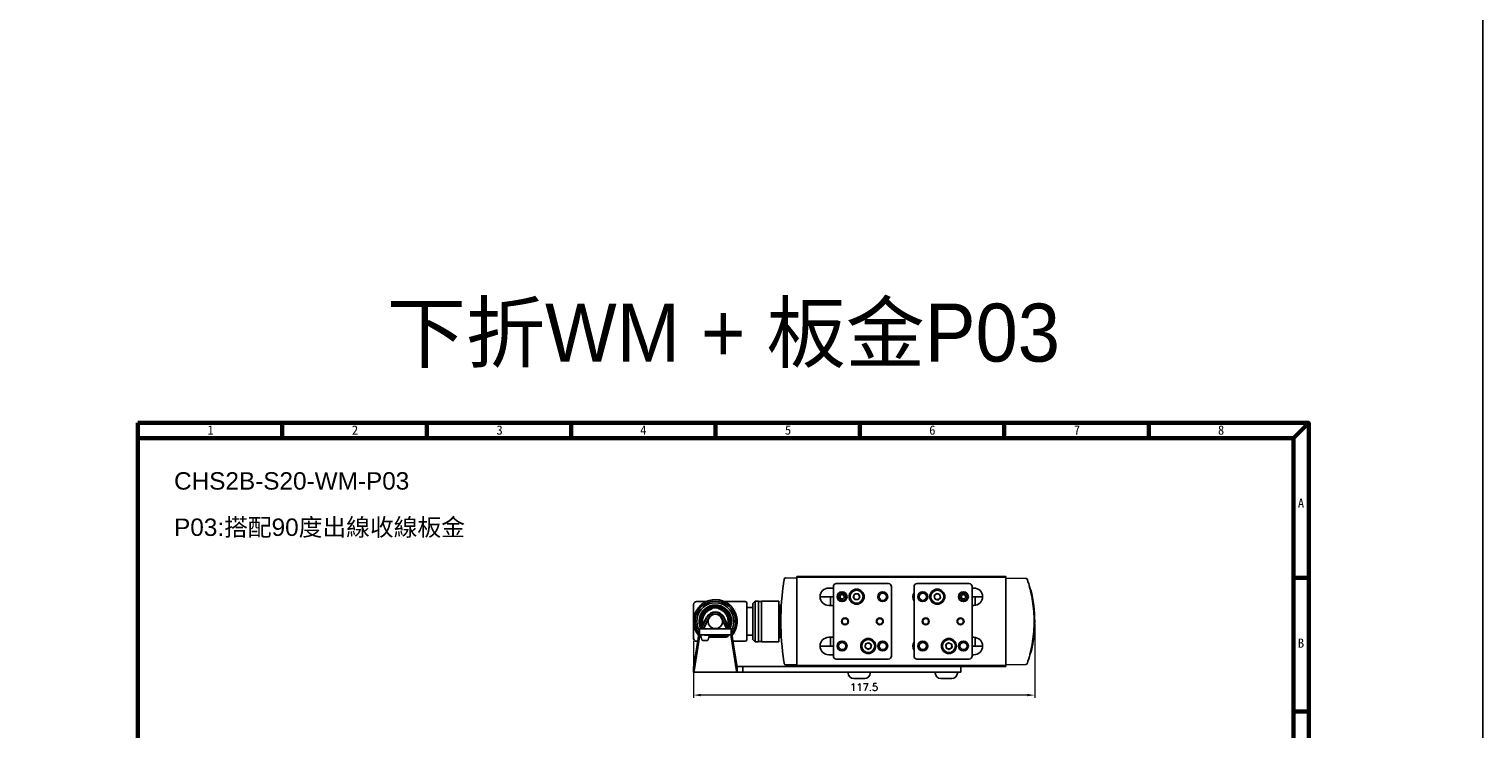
# Model space of a CAD drawing. Header units: inches. Extents: x 0 to 5655, y -2263 to 1330.
# Tile 207 of 231: x 5154 to 5655, y -550 to -309. Entities that reach past the tile are written whole.
import ezdxf

# ---------------------------------------------------------------- set-up
doc = ezdxf.new("R2010")
doc.units = ezdxf.units.IN
doc.header["$MEASUREMENT"] = 0
for name, color, linetype, lineweight in [('AM_0', 7, 'Continuous', 30), ('AM_5', 3, 'Continuous', 15), ('可見 (ISO)', 7, 'Continuous', 25)]:
    doc.layers.add(name, color=color, linetype=linetype, lineweight=lineweight)
doc.layers.add('BORDER', color=7, linetype='Continuous')
doc.styles.get("Standard").update_dxf_attribs({"font": 'arial.ttf'})
doc.styles.add('尺寸標註', font='romans.shx', dxfattribs={"bigfont": 'CHINESET.SHX'})
doc.styles.add('標題欄', font='txt')
doc.dimstyles.new('CNS1$0', dxfattribs={"dimtxt": 2.5, "dimasz": 2.5, "dimexe": 1, "dimexo": 1, "dimgap": 1.5, "dimtad": 1, "dimtoh": 1, "dimdec": 1, "dimdsep": 46, "dimtxsty": '尺寸標註', "dimcen": 0, "dimclrd": 2, "dimclre": 2, "dimclrt": 1, "dimadec": 0, "dimazin": 2, "dimtp": 0.1, "dimtm": 0.1, "dimtfac": 0.71, "dimtdec": 1, "dimtmove": 0, "dimatfit": 0, "dimfxl": 0, "dimlwd": 13, "dimlwe": 13, "dimarcsym": 0})

# ---------------------------------------------------------------- blocks, each defined once
blk = doc.blocks.new('A4-英文圖框-橫式')
at = {"layer": 'BORDER', "color": 123, "linetype": 'Continuous', "lineweight": 60, "ltscale": 25.4}
for p, q in [((2201.45, 183.5), (2201.45, 188.79)), ((2251.2, 183.5), (2251.2, 188.79)), ((2300.95, 183.5), (2300.95, 188.79)), ((2350.7, 183.5), (2350.7, 188.79)), ((2400.45, 183.5), (2400.45, 188.79)), ((2450.2, 183.5), (2450.2, 188.79)), ((2499.95, 183.5), (2499.95, 188.79)), ((2549.79, 183.5), (2555.09, 188.79)), ((2151.7, 183.5), (2549.79, 183.5)), ((2549.79, 183.5), (2549.79, -95.06)), ((2549.79, 135.31), (2555.09, 135.31)), ((2549.79, 89.23), (2555.09, 89.23))]:
    blk.add_line(p, q, dxfattribs=at)
blk.add_lwpolyline([(2151.7, 188.79), (2555.09, 188.79), (2555.09, -95.06), (2151.7, -95.06)], close=True, dxfattribs=at)
at = {"color": 60, "style": '標題欄'}
for s, p in [('1', (2175.64, 184.72)), ('2', (2225.41, 184.72)), ('3', (2275.22, 184.72)), ('4', (2324.76, 184.72)), ('5', (2374.61, 184.72)), ('6', (2424.32, 184.72)), ('7', (2474.15, 184.72)), ('8', (2523.79, 184.72)), ('A', (2551.33, 159.51)), ('B', (2551.33, 111.26))]:
    blk.add_text(s, height=3.18, dxfattribs=at).set_placement(p)
at = {"color": 3, "style": '標題欄'}
for s, p in [('7', (2474.15, 184.72)), ('A', (2551.33, 159.51)), ('B', (2551.33, 111.26))]:
    blk.add_text(s, height=3.18, dxfattribs=at).set_placement(p)
blk = doc.blocks.new('*D751')
at = {"layer": 'AM_5', "color": 2, "lineweight": 13}
for p, q in [((5500.44, -514), (5500.44, -539.41)), ((5382.92, -519.85), (5382.92, -539.41)), ((5497.94, -538.41), (5385.42, -538.41))]:
    blk.add_line(p, q, dxfattribs=at)
at = {"layer": 'AM_5', "color": 2}
for points in [[(5385.42, -537.99), (5385.42, -538.82), (5382.92, -538.41)], [(5497.94, -537.99), (5497.94, -538.82), (5500.44, -538.41)]]:
    blk.add_solid(points, dxfattribs=at)
at = {"layer": 'Defpoints', "color": 0}
for p in [(5500.44, -513), (5382.92, -518.85), (5382.92, -538.41)]:
    blk.add_point(p, dxfattribs=at)
at = {"layer": 'AM_5', "color": 1, "insert": (5441.68, -535.66), "char_height": 2.5, "attachment_point": 5, "style": '尺寸標註'}
blk.add_mtext('117.5', dxfattribs=at)

msp = doc.modelspace()

# ---------------------------------------------------------------- linework, layer by layer
for p, q in [((5385.76, -519.37), (5385.415, -517.97)), ((5387.993, -517.586), (5385.703, -517.586)), ((5387.95, -517.586), (5385.746, -517.586)), ((5387.648, -519.586), (5386.048, -519.586)), ((5387.942, -519.345), (5388.287, -517.945))]:
    msp.add_line(p, q)
at = {"color": 2}
msp.add_lwpolyline([(4653.092, 513.153), (5654.873, 513.153), (5654.873, -1252.268), (4653.092, -1252.268)], close=True, dxfattribs=at)
for centre, start, end in [((5385.703, -517.886), 90, 196.32064), ((5386.048, -519.286), 196.32064, 270), ((5387.648, -519.286), 270, 348.69007), ((5387.993, -517.886), 348.69007, 90)]:
    msp.add_arc(centre, 0.3, start, end)
at = {"layer": 'AM_0'}
for p, q in [((5385.806, -515.145), (5387.528, -511.604)), ((5386.454, -515.46), (5388.175, -511.918)), ((5394.393, -515.46), (5392.672, -511.918)), ((5395.071, -515.207), (5393.319, -511.604)), ((5385.703, -517.585), (5385.703, -517.586)), ((5386.423, -517.586), (5386.423, -517.585)), ((5386.723, -517.585), (5393.98, -517.585)), ((5388.199, -517.585), (5394.123, -517.585)), ((5388.199, -518.305), (5394.123, -518.305))]:
    msp.add_line(p, q, dxfattribs=at)
for centre, radius, start, end in [((5390.423, -513.011), 3.22, 25.92463, 154.07537), ((5390.423, -513.011), 2.5, 25.92463, 154.07537), ((5386.723, -515.591), 1.02, 154.07537, 179.6617), ((5386.723, -515.591), 0.3, 154.07537, 178.84972), ((5394.123, -515.591), 0.3, 1.15028, 25.92463), ((5394.123, -515.591), 1.02, 0.3383, 25.92463), ((5394.123, -517.285), 1.02, 270, 342.89536)]:
    msp.add_arc(centre, radius, start, end, dxfattribs=at)
at = {"layer": '可見 (ISO)'}
for p, q in [((5414.668, -497.98), (5418.493, -498.047)), ((5490.493, -497.497), (5418.493, -497.497)), ((5418.493, -497.497), (5418.493, -497.797)), ((5418.493, -497.797), (5418.493, -499.297)), ((5490.493, -497.797), (5418.493, -497.797)), ((5418.493, -526.697), (5418.493, -499.297)), ((5422.893, -497.597), (5419.093, -497.597)), ((5419.093, -497.797), (5419.093, -497.597)), ((5422.893, -497.797), (5422.893, -497.597)), ((5450.091, -499.997), (5432.091, -499.997)), ((5477.896, -499.997), (5459.896, -499.997)), ((5489.893, -497.597), (5486.093, -497.597)), ((5486.093, -497.797), (5486.093, -497.597)), ((5489.893, -497.797), (5489.893, -497.597)), ((5490.493, -497.497), (5490.493, -497.797)), ((5490.493, -499.297), (5490.493, -497.797)), ((5490.493, -498.047), (5497.424, -498.168)), ((5490.493, -499.297), (5490.493, -526.697)), ((5431.091, -504.497), (5426.493, -504.497)), ((5431.091, -501.497), (5429.493, -501.497)), ((5430.091, -504.967), (5430.091, -504.497)), ((5430.091, -504.967), (5430.091, -505.603)), ((5430.091, -507.497), (5430.091, -505.603)), ((5431.091, -500.997), (5431.091, -524.997)), ((5438.514, -503.483), (5437.924, -504.489)), ((5438.501, -505.503), (5437.924, -504.489)), ((5438.501, -505.503), (5439.667, -505.511)), ((5438.514, -503.483), (5439.68, -503.491)), ((5439.667, -505.511), (5440.257, -504.505)), ((5439.68, -503.491), (5440.257, -504.505)), ((5451.091, -524.997), (5451.091, -500.997)), ((5458.896, -504.497), (5458.493, -504.497)), ((5458.896, -500.997), (5458.896, -524.997)), ((5466.707, -503.346), (5465.805, -504.085)), ((5465.994, -505.236), (5465.805, -504.085)), ((5465.994, -505.236), (5467.086, -505.648)), ((5466.707, -503.346), (5467.799, -503.758)), ((5467.086, -505.648), (5467.988, -504.909)), ((5467.799, -503.758), (5467.988, -504.909)), ((5478.896, -524.997), (5478.896, -500.997)), ((5479.493, -501.497), (5478.896, -501.497)), ((5482.493, -504.497), (5478.896, -504.497)), ((5479.896, -504.497), (5479.896, -504.967)), ((5479.896, -505.603), (5479.896, -504.967)), ((5479.896, -505.603), (5479.896, -507.47)), ((5498.906, -502.017), (5499.113, -502.02)), ((5382.923, -509.802), (5382.923, -507.147)), ((5382.923, -512.997), (5382.923, -509.802)), ((5383.923, -506.147), (5387.369, -506.147)), ((5389.239, -508.292), (5389.239, -508.292)), ((5391.548, -508.148), (5391.548, -508.148)), ((5391.559, -508.664), (5391.559, -508.664)), ((5391.608, -508.292), (5391.608, -508.292)), ((5393.478, -506.147), (5400.723, -506.147)), ((5397.224, -508.547), (5397.224, -508.547)), ((5397.523, -508.919), (5397.523, -508.919)), ((5397.523, -510.58), (5397.523, -510.58)), ((5401.223, -519.347), (5401.223, -506.647)), ((5401.223, -506.647), (5401.223, -519.347)), ((5403.323, -508.247), (5401.223, -508.247)), ((5403.323, -506.802), (5404.128, -505.997)), ((5403.323, -519.192), (5403.323, -506.802)), ((5404.128, -519.997), (5404.128, -505.997)), ((5405.323, -505.997), (5404.128, -505.997)), ((5405.323, -519.997), (5405.323, -505.997)), ((5406.323, -506.097), (5405.323, -506.097)), ((5406.323, -519.997), (5406.323, -505.997)), ((5412.323, -505.997), (5406.323, -505.997)), ((5412.323, -505.997), (5412.323, -519.997)), ((5412.723, -507.497), (5412.323, -507.097)), ((5412.723, -507.497), (5412.723, -518.497)), ((5412.723, -507.747), (5413.144, -507.747)), ((5429.493, -507.497), (5431.091, -507.497)), ((5478.896, -507.497), (5479.493, -507.497)), ((5384.923, -515.586), (5385.923, -515.586)), ((5384.923, -515.586), (5384.923, -517.586)), ((5385.324, -512.997), (5385.487, -512.997)), ((5385.479, -511.747), (5385.479, -511.747)), ((5385.479, -514.247), (5385.479, -514.247)), ((5385.824, -512.997), (5385.986, -512.997)), ((5385.844, -511.803), (5385.844, -511.803)), ((5394.923, -515.586), (5385.923, -515.586)), ((5385.986, -512.997), (5385.986, -512.997)), ((5394.861, -512.997), (5394.86, -512.997)), ((5395.023, -512.997), (5394.861, -512.997)), ((5394.923, -515.586), (5395.923, -515.586)), ((5395.003, -514.191), (5395.003, -514.191)), ((5395.36, -512.997), (5395.359, -512.997)), ((5395.523, -512.997), (5395.36, -512.997)), ((5395.368, -511.747), (5395.368, -511.747)), ((5395.368, -514.247), (5395.368, -514.247)), ((5395.923, -517.586), (5395.923, -515.586)), ((5397.523, -515.414), (5397.523, -515.414)), ((5382.923, -518.847), (5382.923, -516.192)), ((5383.002, -528.263), (5384.923, -516.054)), ((5384.923, -518.319), (5383.081, -530.029)), ((5383.923, -519.847), (5384.327, -519.847)), ((5384.923, -517.586), (5384.923, -517.82)), ((5385.923, -517.586), (5384.923, -517.586)), ((5384.923, -517.82), (5384.923, -518.319)), ((5394.923, -517.586), (5385.923, -517.586)), ((5395.923, -517.586), (5394.923, -517.586)), ((5395.923, -516.054), (5397.845, -528.263)), ((5395.923, -517.82), (5395.923, -517.586)), ((5395.923, -518.319), (5395.923, -517.82)), ((5397.766, -530.029), (5395.923, -518.319)), ((5396.52, -519.847), (5400.723, -519.847)), ((5397.224, -517.447), (5397.224, -517.447)), ((5397.523, -517.075), (5397.523, -517.075)), ((5403.323, -517.747), (5401.223, -517.747)), ((5403.323, -519.192), (5404.128, -519.997)), ((5405.323, -519.997), (5404.128, -519.997)), ((5406.323, -519.897), (5405.323, -519.897)), ((5412.323, -519.997), (5406.323, -519.997)), ((5412.723, -518.497), (5412.323, -518.897)), ((5412.723, -518.247), (5413.144, -518.247)), ((5431.091, -518.497), (5429.493, -518.497)), ((5430.091, -520.391), (5430.091, -518.497)), ((5430.091, -520.391), (5430.091, -521.027)), ((5442.182, -520.766), (5442.003, -521.918)), ((5442.182, -520.766), (5443.27, -520.345)), ((5444.178, -521.076), (5443.27, -520.345)), ((5470.778, -520.337), (5469.833, -521.019)), ((5470.778, -520.337), (5471.842, -520.814)), ((5471.96, -521.975), (5471.842, -520.814)), ((5479.493, -518.497), (5478.896, -518.497)), ((5479.896, -518.524), (5479.896, -520.391)), ((5479.896, -521.027), (5479.896, -520.391)), ((5431.091, -521.497), (5426.493, -521.497)), ((5429.493, -524.497), (5431.091, -524.497)), ((5430.091, -521.497), (5430.091, -521.027)), ((5442.003, -521.918), (5442.911, -522.649)), ((5443.999, -522.228), (5442.911, -522.649)), ((5444.178, -521.076), (5443.999, -522.228)), ((5458.896, -521.497), (5458.493, -521.497)), ((5469.833, -521.019), (5469.951, -522.18)), ((5471.015, -522.657), (5469.951, -522.18)), ((5471.96, -521.975), (5471.015, -522.657)), ((5482.493, -521.497), (5478.896, -521.497)), ((5478.896, -524.497), (5479.493, -524.497)), ((5479.896, -521.027), (5479.896, -521.497)), ((5498.906, -523.977), (5499.113, -523.973)), ((5382.923, -530.497), (5382.923, -528.497)), ((5397.923, -530.497), (5382.923, -530.497)), ((5397.923, -528.497), (5399.923, -528.497)), ((5397.923, -528.497), (5397.923, -530.497)), ((5399.923, -530.497), (5397.923, -530.497)), ((5399.923, -528.497), (5401.923, -528.497)), ((5399.923, -528.497), (5399.923, -530.497)), ((5401.923, -530.497), (5399.923, -530.497)), ((5418.493, -528.497), (5401.923, -528.497)), ((5401.923, -530.497), (5472.993, -530.497)), ((5418.493, -527.947), (5414.668, -528.014)), ((5418.493, -526.697), (5418.493, -528.197)), ((5418.493, -528.197), (5418.493, -528.497)), ((5418.493, -528.197), (5490.493, -528.197)), ((5490.493, -528.497), (5418.493, -528.497)), ((5419.093, -528.197), (5419.093, -528.397)), ((5419.093, -528.397), (5422.893, -528.397)), ((5422.893, -528.197), (5422.893, -528.397)), ((5432.091, -525.997), (5450.091, -525.997)), ((5436.193, -530.797), (5436.193, -530.497)), ((5443.793, -530.797), (5443.793, -530.497)), ((5459.896, -525.997), (5477.896, -525.997)), ((5466.193, -530.797), (5466.193, -530.497)), ((5474.993, -530.497), (5472.993, -530.497)), ((5473.793, -530.797), (5473.793, -530.497)), ((5474.993, -530.497), (5474.993, -528.497)), ((5486.093, -528.197), (5486.093, -528.397)), ((5486.093, -528.397), (5489.893, -528.397)), ((5489.893, -528.197), (5489.893, -528.397)), ((5490.493, -528.197), (5490.493, -526.697)), ((5497.424, -527.826), (5490.493, -527.947)), ((5490.493, -528.197), (5490.493, -528.497)), ((5441.893, -532.697), (5438.093, -532.697)), ((5471.893, -532.697), (5468.093, -532.697))]:
    msp.add_line(p, q, dxfattribs=at)
for centre, radius in [((5434.091, -504.497), 1.7), ((5434.091, -504.497), 1.25), ((5434.091, -504.497), 0.75), ((5439.091, -504.497), 2.6), ((5439.091, -504.497), 2.4), ((5439.091, -504.497), 2.25), ((5448.091, -504.497), 1.7), ((5448.091, -504.497), 1.25), ((5461.896, -504.497), 1.7), ((5461.896, -504.497), 1.25), ((5466.896, -504.497), 2.6), ((5466.896, -504.497), 2.4), ((5466.896, -504.497), 2.25), ((5475.896, -504.497), 1.7), ((5475.896, -504.497), 1.25), ((5475.896, -504.497), 0.75), ((5390.423, -512.997), 2.5), ((5435.091, -512.997), 1.2), ((5435.091, -512.997), 1), ((5447.091, -512.997), 1.2), ((5447.091, -512.997), 1), ((5462.896, -512.997), 1.2), ((5462.896, -512.997), 1), ((5474.896, -512.997), 1.2), ((5474.896, -512.997), 1), ((5434.091, -521.497), 1.7), ((5434.091, -521.497), 1.25), ((5443.091, -521.497), 2.6), ((5443.091, -521.497), 2.4), ((5443.091, -521.497), 2.25), ((5448.091, -521.497), 1.7), ((5448.091, -521.497), 1.25), ((5461.896, -521.497), 1.7), ((5461.896, -521.497), 1.25), ((5470.896, -521.497), 2.6), ((5470.896, -521.497), 2.4), ((5470.896, -521.497), 2.25), ((5475.896, -521.497), 1.7), ((5475.896, -521.497), 1.25)]:
    msp.add_circle(centre, radius, dxfattribs=at)
for centre, radius, start, end in [((5414.659, -498.48), 0.5, 89, 170.82062), ((5432.091, -500.997), 1, 90, 180), ((5450.091, -500.997), 1, 0, 90), ((5459.896, -500.997), 1, 90, 180), ((5477.896, -500.997), 1, 0, 90), ((5497.415, -498.668), 0.5, 18.46139, 89), ((5390.423, -512.997), 7.5, 10.35093, 219.67641), ((5429.493, -504.497), 3, 90, 270), ((5439.091, -504.497), 1.01, 149.62365, 209.62365), ((5439.091, -504.497), 1.01, 209.62365, 269.62365), ((5439.091, -504.497), 1.01, 89.62365, 149.62365), ((5439.091, -504.497), 1.01, 269.62365, 329.62365), ((5439.091, -504.497), 1.01, 29.62365, 89.62365), ((5439.091, -504.497), 1.01, 329.62365, 29.62365), ((5461.493, -504.497), 3, 149.96032, 210.03968), ((5466.896, -504.497), 1.01, 129.33088, 189.33088), ((5466.896, -504.497), 1.01, 189.33088, 249.33088), ((5466.896, -504.497), 1.01, 69.33088, 129.33088), ((5466.896, -504.497), 1.01, 249.33088, 309.33088), ((5466.896, -504.497), 1.01, 9.33088, 69.33088), ((5466.896, -504.497), 1.01, 309.33088, 9.33088), ((5479.493, -504.497), 3, 270, 90), ((5383.923, -507.147), 1, 90, 180), ((5390.423, -512.997), 7, 324.03771, 215.96229), ((5390.423, -512.997), 6.375, 329.99448, 210.00552), ((5390.423, -512.997), 5.625, 332.59682, 207.40318), ((5390.423, -512.997), 5.5, 331.91965, 208.08035), ((5390.423, -512.997), 5.45, 331.63885, 208.36115), ((5400.723, -506.647), 0.5, 0, 90), ((5390.423, -512.997), 7.5, 320.32359, 349.64907), ((5383.923, -518.847), 1, 180, 270), ((5400.723, -519.347), 0.5, 270, 0), ((5429.493, -521.497), 3, 90, 270), ((5443.091, -521.497), 1.01, 111.1692, 171.1692), ((5443.091, -521.497), 1.01, 51.1692, 111.1692), ((5443.091, -521.497), 1.01, 351.1692, 51.1692), ((5461.493, -521.497), 3, 149.96032, 210.03968), ((5470.896, -521.497), 1.01, 125.82179, 185.82179), ((5470.896, -521.497), 1.01, 65.82179, 125.82179), ((5470.896, -521.497), 1.01, 5.82179, 65.82179), ((5479.493, -521.497), 3, 270, 90), ((5432.091, -524.997), 1, 180, 270), ((5443.091, -521.497), 1.01, 171.1692, 231.1692), ((5443.091, -521.497), 1.01, 231.1692, 291.1692), ((5443.091, -521.497), 1.01, 291.1692, 351.1692), ((5450.091, -524.997), 1, 270, 0), ((5459.896, -524.997), 1, 180, 270), ((5470.896, -521.497), 1.01, 185.82179, 245.82179), ((5470.896, -521.497), 1.01, 245.82179, 305.82179), ((5470.896, -521.497), 1.01, 305.82179, 5.82179), ((5477.896, -524.997), 1, 270, 0), ((5414.659, -527.514), 0.5, 189.17938, 271), ((5438.093, -530.797), 1.9, 180, 270), ((5441.893, -530.797), 1.9, 270, 0), ((5468.093, -530.797), 1.9, 180, 270), ((5471.893, -530.797), 1.9, 270, 0), ((5497.415, -527.326), 0.5, 271, 341.53861)]:
    msp.add_arc(centre, radius, start, end, dxfattribs=at)
for centre, major_axis, ratio, start_param, end_param in [((5504.466, -512.997), (0, 91.486), 0.9998494, 1.4188822, 1.7227105), ((5454.507, -512.997), (0, -45.943), 0.9998477, 1.3295497, 1.812043), ((5454.507, -512.997), (0, -45.944), 0.9998477, 1.7378407, 1.7403156), ((5454.507, -512.997), (0, -45.944), 0.9998477, 1.732924, 1.7353902), ((5454.507, -512.997), (0, -45.943), 0.9998477, 1.3908032, 1.3986967), ((5454.507, -512.997), (0, -45.944), 0.9998477, 1.4006673, 1.4089419), ((5382.923, -526.497), (0, 2), 0.0836809, 3.1415927, 3.6302848), ((5382.923, -526.497), (0, -4), 0.0836809, 0, 0.4886922), ((5397.923, -526.497), (0, 4), 0.0836809, 2.6529005, 3.1415927), ((5397.923, -526.497), (0, -2), 0.0836809, 5.7944931, 6.2831853)]:
    msp.add_ellipse(centre, major_axis=major_axis, ratio=ratio, start_param=start_param, end_param=end_param, dxfattribs=at)
for points, knots in [([(5414.047, -499.152), (5414.062, -499.054), (5414.077, -498.957), (5414.091, -498.866), (5414.105, -498.775), (5414.119, -498.692), (5414.13, -498.623), (5414.152, -498.483), (5414.165, -498.4), (5414.165, -498.4)], [0, 0, 0, 0, 0.000295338, 0.000295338, 0.000295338, 0.0005906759, 0.0005906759, 0.0005906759, 0.0011813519, 0.0011813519, 0.0011813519, 0.0011813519]), ([(5497.889, -498.509), (5497.889, -498.509), (5497.919, -498.599), (5497.966, -498.742), (5497.989, -498.814), (5498.017, -498.897), (5498.046, -498.988), (5498.075, -499.079), (5498.106, -499.174), (5498.136, -499.272)], [0, 0, 0, 0, 0.000612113, 0.000612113, 0.000612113, 0.0009181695, 0.0009181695, 0.0009181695, 0.001224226, 0.001224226, 0.001224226, 0.001224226]), ([(5498.083, -499.103), (5498.083, -499.103), (5498.083, -499.103), (5498.083, -499.103), (5498.083, -499.103), (5498.083, -499.104), (5498.083, -499.105), (5498.084, -499.108), (5498.085, -499.111), (5498.086, -499.114)], [0.037988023, 0.037988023, 0.037988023, 0.037988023, 0.038496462, 0.038496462, 0.041342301, 0.041342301, 0.049881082, 0.049881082, 0.059809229, 0.059809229, 0.059809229, 0.059809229]), ([(5498.136, -499.272), (5498.833, -501.488), (5499.361, -503.758), (5499.714, -506.054), (5500.066, -508.35), (5500.243, -510.674), (5500.243, -512.997), (5500.243, -515.32), (5500.066, -517.643), (5499.714, -519.94), (5499.361, -522.236), (5498.833, -524.506), (5498.136, -526.722)], [2.83690094, 2.83690094, 2.83690094, 2.83690094, 2.9892468, 2.9892468, 2.9892468, 3.14159265, 3.14159265, 3.14159265, 3.29393851, 3.29393851, 3.29393851, 3.44628436, 3.44628436, 3.44628436, 3.44628436]), ([(5498.581, -500.775), (5498.65, -501.024), (5498.721, -501.29), (5498.857, -501.815), (5498.923, -502.082), (5499, -502.405), (5499.018, -502.478), (5499.034, -502.549)], [0, 0, 0, 0, 0.08094499, 0.08094499, 0.16297153, 0.16297153, 0.18754786, 0.18754786, 0.18754786, 0.18754786]), ([(5413.468, -503.693), (5413.468, -503.693), (5413.468, -503.693), (5413.468, -503.693), (5413.468, -503.693), (5413.468, -503.693)], [0.0299152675, 0.0299152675, 0.0299152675, 0.0299152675, 0.0301982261, 0.0301982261, 0.032049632, 0.032049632, 0.032049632, 0.032049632]), ([(5413.499, -503.391), (5413.499, -503.391), (5413.499, -503.391), (5413.499, -503.391), (5413.499, -503.391), (5413.499, -503.391)], [0.0298504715, 0.0298504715, 0.0298504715, 0.0298504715, 0.0303404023, 0.0303404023, 0.0319955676, 0.0319955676, 0.0319955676, 0.0319955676]), ([(5499.252, -503.526), (5499.277, -503.64), (5499.294, -503.723), (5499.306, -503.781), (5499.307, -503.79), (5499.31, -503.802), (5499.311, -503.806), (5499.312, -503.81), (5499.312, -503.811), (5499.312, -503.811), (5499.312, -503.811), (5499.312, -503.811)], [0, 0, 0, 0, 0.07200601, 0.07200601, 0.09057556, 0.09057556, 0.10449754, 0.10449754, 0.11493715, 0.11493715, 0.11568227, 0.11568227, 0.11568227, 0.11568227]), ([(5385.487, -512.997), (5385.488, -512.466), (5385.576, -511.929), (5385.916, -510.918), (5386.174, -510.433), (5386.823, -509.582), (5387.223, -509.205), (5387.902, -508.747), (5388.152, -508.608), (5388.411, -508.493)], [0, 0, 0, 0, 0.15921259, 0.15921259, 0.31979624, 0.31979624, 0.48036655, 0.48036655, 0.56547947, 0.56547947, 0.56547947, 0.56547947]), ([(5386.151, -506.833), (5386.084, -506.879), (5386.006, -506.905), (5385.847, -506.912), (5385.769, -506.899), (5385.678, -506.866), (5385.667, -506.862), (5385.655, -506.857)], [-0.070670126, -0.070670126, -0.070670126, -0.070670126, -0.032952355, -0.032952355, 0, 0, 0.004719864, 0.004719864, 0.004719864, 0.004719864]), ([(5385.666, -510.93), (5385.888, -510.42), (5386.197, -509.939), (5386.947, -509.109), (5387.398, -508.748), (5388.38, -508.199), (5388.923, -508.003), (5390.028, -507.798), (5390.606, -507.786), (5391.719, -507.946), (5392.269, -508.12), (5393.273, -508.629), (5393.738, -508.97), (5394.525, -509.774), (5394.857, -510.247), (5395.129, -510.812), (5395.156, -510.871), (5395.181, -510.93)], [0, 0, 0, 0, 0.167078, 0.167078, 0.3357724, 0.3357724, 0.5044512, 0.5044512, 0.6731636, 0.6731636, 0.841893, 0.841893, 1.0106271, 1.0106271, 1.1793517, 1.1793517, 1.198802, 1.198802, 1.198802, 1.198802]), ([(5385.986, -512.997), (5385.986, -512.52), (5386.066, -512.036), (5386.372, -511.128), (5386.604, -510.692), (5387.187, -509.927), (5387.547, -509.588), (5388.089, -509.222), (5388.239, -509.133), (5388.393, -509.054)], [0, 0, 0, 0, 0.14320104, 0.14320104, 0.28755049, 0.28755049, 0.43192589, 0.43192589, 0.48388286, 0.48388286, 0.48388286, 0.48388286]), ([(5386.22, -510.921), (5386.443, -510.47), (5386.744, -510.05), (5387.458, -509.333), (5387.881, -509.028), (5388.791, -508.576), (5389.29, -508.423), (5390.298, -508.286), (5390.819, -508.301), (5391.817, -508.495), (5392.307, -508.676), (5393.19, -509.18), (5393.595, -509.509), (5394.207, -510.199), (5394.443, -510.55), (5394.627, -510.921)], [0, 0, 0, 0, 0.1510889, 0.1510889, 0.3035424, 0.3035424, 0.4560219, 0.4560219, 0.6085363, 0.6085363, 0.7610413, 0.7610413, 0.9134956, 0.9134956, 1.0379783, 1.0379783, 1.0379783, 1.0379783]), ([(5388.393, -509.054), (5388.511, -508.993), (5388.633, -508.936), (5388.859, -508.836), (5388.967, -508.792), (5389.097, -508.74), (5389.133, -508.725), (5389.22, -508.69), (5389.265, -508.671), (5389.298, -508.655), (5389.304, -508.651), (5389.304, -508.651)], [0, 0, 0, 0, 0.0398539, 0.0398539, 0.078478, 0.078478, 0.09515563, 0.09515563, 0.12356186, 0.12356186, 0.13513432, 0.13513432, 0.13513432, 0.13513432]), ([(5388.411, -508.493), (5388.524, -508.442), (5388.641, -508.394), (5388.86, -508.308), (5388.965, -508.269), (5389.135, -508.207), (5389.205, -508.182), (5389.272, -508.155), (5389.288, -508.149), (5389.309, -508.139), (5389.315, -508.136), (5389.315, -508.136)], [0, 0, 0, 0, 0.03737858, 0.03737858, 0.07443829, 0.07443829, 0.10791003, 0.10791003, 0.12138699, 0.12138699, 0.13236029, 0.13236029, 0.13236029, 0.13236029]), ([(5391.533, -508.137), (5391.533, -508.137), (5391.533, -508.137), (5391.535, -508.138), (5391.54, -508.14), (5391.558, -508.149), (5391.575, -508.156), (5391.626, -508.176), (5391.664, -508.19), (5391.764, -508.226), (5391.831, -508.25), (5391.985, -508.307), (5392.075, -508.341), (5392.255, -508.414), (5392.346, -508.452), (5392.436, -508.493)], [0.0290476, 0.0290476, 0.0290476, 0.0290476, 0.03084067, 0.03084067, 0.03992156, 0.03992156, 0.05439052, 0.05439052, 0.07486132, 0.07486132, 0.10176399, 0.10176399, 0.13237349, 0.13237349, 0.16195623, 0.16195623, 0.16195623, 0.16195623]), ([(5391.544, -508.652), (5391.544, -508.652), (5391.544, -508.652), (5391.546, -508.654), (5391.552, -508.657), (5391.571, -508.666), (5391.589, -508.674), (5391.642, -508.697), (5391.681, -508.712), (5391.782, -508.753), (5391.85, -508.78), (5392.005, -508.844), (5392.095, -508.882), (5392.274, -508.965), (5392.365, -509.008), (5392.454, -509.054)], [0.02840709, 0.02840709, 0.02840709, 0.02840709, 0.03068516, 0.03068516, 0.03996085, 0.03996085, 0.05474998, 0.05474998, 0.07543963, 0.07543963, 0.10260891, 0.10260891, 0.13364156, 0.13364156, 0.16363703, 0.16363703, 0.16363703, 0.16363703]), ([(5392.436, -508.493), (5392.92, -508.709), (5393.375, -509.008), (5394.158, -509.729), (5394.497, -510.162), (5395.011, -511.101), (5395.193, -511.619), (5395.335, -512.427), (5395.36, -512.712), (5395.36, -512.997)], [0, 0, 0, 0, 0.15900607, 0.15900607, 0.31954869, 0.31954869, 0.48010002, 0.48010002, 0.5655158, 0.5655158, 0.5655158, 0.5655158]), ([(5392.454, -509.054), (5392.878, -509.272), (5393.271, -509.564), (5393.939, -510.25), (5394.221, -510.655), (5394.635, -511.524), (5394.773, -511.998), (5394.85, -512.649), (5394.861, -512.823), (5394.861, -512.997)], [0, 0, 0, 0, 0.1430279, 0.1430279, 0.28733668, 0.28733668, 0.43169768, 0.43169768, 0.48388567, 0.48388567, 0.48388567, 0.48388567]), ([(5394.696, -506.833), (5394.729, -506.856), (5394.766, -506.874), (5394.805, -506.887), (5394.824, -506.893), (5394.844, -506.898), (5394.864, -506.902), (5394.884, -506.906), (5394.904, -506.908), (5394.926, -506.909), (5395.012, -506.913), (5395.104, -506.894), (5395.192, -506.857)], [0, 0, 0, 0, 0.25, 0.25, 0.25, 0.375, 0.375, 0.375, 0.5, 0.5, 0.5, 1, 1, 1, 1]), ([(5413.253, -506.106), (5413.253, -506.105), (5413.253, -506.104), (5413.254, -506.103), (5413.254, -506.103), (5413.254, -506.103), (5413.254, -506.103), (5413.254, -506.103)], [0, 0, 0, 0, 0.011251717, 0.011251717, 0.017051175, 0.017051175, 0.018080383, 0.018080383, 0.018080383, 0.018080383]), ([(5382.923, -516.192), (5382.923, -516.119), (5382.923, -516.028), (5382.923, -515.92), (5382.923, -515.866), (5382.923, -515.808), (5382.923, -515.745), (5382.923, -515.683), (5382.923, -515.616), (5382.923, -515.544), (5382.923, -515.504), (5382.923, -515.46), (5382.923, -515.418), (5382.923, -515.085), (5382.923, -514.83), (5382.923, -514.653), (5382.923, -514.65), (5382.923, -514.649), (5382.923, -514.644), (5382.923, -514.366), (5382.923, -514.107), (5382.923, -513.867), (5382.923, -513.86), (5382.923, -513.853), (5382.923, -513.844), (5382.923, -513.701), (5382.923, -513.559), (5382.923, -513.418), (5382.923, -513.277), (5382.923, -513.136), (5382.923, -512.997)], [0, 0, 0, 0, 0.109375, 0.109375, 0.109375, 0.1640625, 0.1640625, 0.1640625, 0.21875, 0.21875, 0.21875, 0.25, 0.25, 0.25, 0.4960938, 0.4960938, 0.4960938, 0.5, 0.5, 0.5, 0.7421875, 0.7421875, 0.7421875, 0.75, 0.75, 0.75, 0.875, 0.875, 0.875, 1, 1, 1, 1]), ([(5385.666, -515.064), (5385.617, -514.952), (5385.571, -514.837), (5385.488, -514.622), (5385.45, -514.519), (5385.389, -514.351), (5385.364, -514.282), (5385.337, -514.214), (5385.33, -514.198), (5385.321, -514.178), (5385.317, -514.172), (5385.317, -514.172)], [0, 0, 0, 0, 0.03662619, 0.03662619, 0.07316102, 0.07316102, 0.10658162, 0.10658162, 0.12014484, 0.12014484, 0.13114985, 0.13114985, 0.13114985, 0.13114985]), ([(5385.318, -511.821), (5385.318, -511.821), (5385.318, -511.821), (5385.319, -511.82), (5385.321, -511.815), (5385.33, -511.797), (5385.337, -511.78), (5385.357, -511.73), (5385.371, -511.693), (5385.407, -511.593), (5385.431, -511.526), (5385.487, -511.373), (5385.521, -511.283), (5385.591, -511.106), (5385.628, -511.017), (5385.666, -510.93)], [0.02934045, 0.02934045, 0.02934045, 0.02934045, 0.03095249, 0.03095249, 0.03998708, 0.03998708, 0.05438784, 0.05438784, 0.07489663, 0.07489663, 0.10186508, 0.10186508, 0.13255013, 0.13255013, 0.1610378, 0.1610378, 0.1610378, 0.1610378]), ([(5385.897, -514.959), (5385.895, -514.956), (5385.894, -514.954), (5385.893, -514.951), (5385.74, -514.597), (5385.628, -514.224), (5385.512, -513.566), (5385.487, -513.281), (5385.487, -512.997)], [0.36423356, 0.36423356, 0.36423356, 0.36423356, 0.36506188, 0.36506188, 0.36506188, 0.48008444, 0.48008444, 0.56542865, 0.56542865, 0.56542865, 0.56542865]), ([(5385.758, -515.263), (5385.757, -515.261), (5385.756, -515.259), (5385.755, -515.257), (5385.752, -515.252), (5385.749, -515.246), (5385.718, -515.182), (5385.691, -515.123), (5385.666, -515.064)], [1.176826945, 1.176826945, 1.176826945, 1.176826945, 1.17748106, 1.17748106, 1.17748106, 1.17935174, 1.17935174, 1.198802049, 1.198802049, 1.198802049, 1.198802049]), ([(5386.037, -514.67), (5386.036, -514.668), (5386.035, -514.665), (5386.034, -514.663), (5385.997, -514.576), (5385.964, -514.494), (5385.904, -514.343), (5385.877, -514.275), (5385.844, -514.198), (5385.831, -514.175), (5385.831, -514.175)], [0.045202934, 0.045202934, 0.045202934, 0.045202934, 0.046111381, 0.046111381, 0.046111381, 0.076548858, 0.076548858, 0.110336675, 0.110336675, 0.133156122, 0.133156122, 0.133156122, 0.133156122]), ([(5385.832, -511.818), (5385.832, -511.818), (5385.832, -511.818), (5385.834, -511.816), (5385.836, -511.811), (5385.846, -511.792), (5385.854, -511.774), (5385.876, -511.722), (5385.891, -511.684), (5385.931, -511.583), (5385.958, -511.515), (5386.02, -511.361), (5386.058, -511.27), (5386.137, -511.094), (5386.177, -511.007), (5386.22, -510.921)], [0.02876921, 0.02876921, 0.02876921, 0.02876921, 0.03081794, 0.03081794, 0.04003151, 0.04003151, 0.05473033, 0.05473033, 0.07545463, 0.07545463, 0.10268552, 0.10268552, 0.13377126, 0.13377126, 0.16244038, 0.16244038, 0.16244038, 0.16244038]), ([(5386.196, -514.342), (5386.195, -514.339), (5386.195, -514.336), (5386.194, -514.333), (5386.109, -514.067), (5386.05, -513.793), (5385.996, -513.345), (5385.986, -513.171), (5385.986, -512.997)], [0.34762448, 0.34762448, 0.34762448, 0.34762448, 0.34853527, 0.34853527, 0.34853527, 0.43169768, 0.43169768, 0.48388567, 0.48388567, 0.48388567, 0.48388567]), ([(5394.627, -510.921), (5394.684, -511.037), (5394.738, -511.156), (5394.833, -511.377), (5394.876, -511.482), (5394.943, -511.651), (5394.97, -511.719), (5395.003, -511.795), (5395.016, -511.819), (5395.016, -511.819)], [0, 0, 0, 0, 0.0386648, 0.0386648, 0.07654886, 0.07654886, 0.11033668, 0.11033668, 0.13315612, 0.13315612, 0.13315612, 0.13315612]), ([(5394.861, -512.997), (5394.861, -513.448), (5394.79, -513.904), (5394.654, -514.334), (5394.653, -514.337), (5394.652, -514.34), (5394.651, -514.342)], [0, 0, 0, 0, 0.13519959, 0.13519959, 0.13519959, 0.13611491, 0.13611491, 0.13611491, 0.13611491]), ([(5395.015, -514.176), (5395.015, -514.176), (5395.014, -514.176), (5395.013, -514.178), (5395.011, -514.183), (5395.001, -514.202), (5394.993, -514.22), (5394.971, -514.271), (5394.956, -514.31), (5394.916, -514.411), (5394.889, -514.478), (5394.845, -514.587), (5394.83, -514.624), (5394.814, -514.663), (5394.813, -514.666), (5394.812, -514.668), (5394.81, -514.671)], [0.028769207, 0.028769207, 0.028769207, 0.028769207, 0.030817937, 0.030817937, 0.040031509, 0.040031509, 0.054730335, 0.054730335, 0.075454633, 0.075454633, 0.102685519, 0.102685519, 0.116319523, 0.116319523, 0.116319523, 0.117228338, 0.117228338, 0.117228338, 0.117228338]), ([(5395.36, -512.997), (5395.359, -513.528), (5395.271, -514.065), (5395.058, -514.698), (5395.009, -514.826), (5394.954, -514.952), (5394.953, -514.955), (5394.952, -514.957), (5394.951, -514.96)], [0, 0, 0, 0, 0.15921115, 0.15921115, 0.20027131, 0.20027131, 0.20027131, 0.20109917, 0.20109917, 0.20109917, 0.20109917]), ([(5395.181, -515.064), (5395.153, -515.129), (5395.123, -515.193), (5395.092, -515.257), (5395.091, -515.259), (5395.09, -515.261), (5395.089, -515.263)], [0, 0, 0, 0, 0.021289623, 0.021289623, 0.021289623, 0.021942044, 0.021942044, 0.021942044, 0.021942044]), ([(5395.181, -510.93), (5395.23, -511.042), (5395.276, -511.157), (5395.359, -511.371), (5395.397, -511.475), (5395.458, -511.643), (5395.483, -511.712), (5395.51, -511.779), (5395.517, -511.795), (5395.526, -511.816), (5395.53, -511.822), (5395.53, -511.822)], [0, 0, 0, 0, 0.03662619, 0.03662619, 0.07316102, 0.07316102, 0.10658162, 0.10658162, 0.12014484, 0.12014484, 0.13114985, 0.13114985, 0.13114985, 0.13114985]), ([(5395.529, -514.173), (5395.529, -514.173), (5395.529, -514.173), (5395.528, -514.174), (5395.526, -514.179), (5395.517, -514.197), (5395.51, -514.213), (5395.49, -514.264), (5395.476, -514.301), (5395.44, -514.401), (5395.416, -514.467), (5395.36, -514.621), (5395.326, -514.711), (5395.256, -514.888), (5395.219, -514.976), (5395.181, -515.064)], [0.02934045, 0.02934045, 0.02934045, 0.02934045, 0.03095249, 0.03095249, 0.03998708, 0.03998708, 0.05438784, 0.05438784, 0.07489663, 0.07489663, 0.10186508, 0.10186508, 0.13255013, 0.13255013, 0.1610378, 0.1610378, 0.1610378, 0.1610378]), ([(5397.801, -514.345), (5397.883, -513.9), (5397.923, -513.448), (5397.923, -512.997), (5397.923, -512.545), (5397.883, -512.094), (5397.801, -511.649)], [0, 0, 0, 0, 0.0013545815, 0.0013545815, 0.0013545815, 0.0027097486, 0.0027097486, 0.0027097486, 0.0027097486]), ([(5413.254, -519.891), (5413.254, -519.891), (5413.254, -519.891), (5413.253, -519.889), (5413.253, -519.888), (5413.253, -519.886), (5413.253, -519.886), (5413.253, -519.886), (5413.253, -519.885), (5413.253, -519.885), (5413.253, -519.885), (5413.253, -519.885), (5413.253, -519.885), (5413.253, -519.885), (5413.253, -519.885), (5413.253, -519.885)], [0.0364476, 0.0364476, 0.0364476, 0.0364476, 0.044962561, 0.044962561, 0.057793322, 0.057793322, 0.060198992, 0.060198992, 0.060650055, 0.060650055, 0.060819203, 0.060819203, 0.060882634, 0.060882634, 0.060902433, 0.060902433, 0.060902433, 0.060902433]), ([(5413.468, -522.301), (5413.468, -522.301), (5413.468, -522.301), (5413.468, -522.301), (5413.468, -522.301), (5413.468, -522.301)], [0, 0, 0, 0, 0.0019795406, 0.0019795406, 0.0022488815, 0.0022488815, 0.0022488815, 0.0022488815]), ([(5413.499, -522.603), (5413.499, -522.603), (5413.499, -522.603), (5413.499, -522.603), (5413.499, -522.603), (5413.499, -522.603)], [0, 0, 0, 0, 0.001977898, 0.001977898, 0.002252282, 0.002252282, 0.002252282, 0.002252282]), ([(5498.921, -523.918), (5498.859, -524.171), (5498.791, -524.438), (5498.653, -524.959), (5498.581, -525.221), (5498.491, -525.538), (5498.47, -525.613), (5498.449, -525.685)], [0, 0, 0, 0, 0.08089177, 0.08089177, 0.16215301, 0.16215301, 0.18784285, 0.18784285, 0.18784285, 0.18784285]), ([(5499.312, -522.183), (5499.312, -522.183), (5499.312, -522.183), (5499.312, -522.183), (5499.312, -522.184), (5499.311, -522.187), (5499.31, -522.19), (5499.309, -522.196)], [0.028605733, 0.028605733, 0.028605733, 0.028605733, 0.029950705, 0.029950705, 0.035957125, 0.035957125, 0.051193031, 0.051193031, 0.051193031, 0.051193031]), ([(5414.165, -527.594), (5414.165, -527.594), (5414.162, -527.574), (5414.156, -527.536), (5414.15, -527.498), (5414.141, -527.442), (5414.13, -527.372), (5414.125, -527.34), (5414.119, -527.304), (5414.113, -527.267), (5414.106, -527.224), (5414.099, -527.177), (5414.091, -527.129), (5414.083, -527.078), (5414.075, -527.024), (5414.066, -526.969), (5414.06, -526.927), (5414.053, -526.884), (5414.047, -526.842)], [0, 0, 0, 0, 0.0002945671, 0.0002945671, 0.0002945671, 0.0005895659, 0.0005895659, 0.0005895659, 0.0007276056, 0.0007276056, 0.0007276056, 0.0008855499, 0.0008855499, 0.0008855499, 0.0010536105, 0.0010536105, 0.0010536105, 0.0011811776, 0.0011811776, 0.0011811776, 0.0011811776]), ([(5498.136, -526.722), (5498.106, -526.819), (5498.075, -526.916), (5498.017, -527.096), (5497.989, -527.181), (5497.942, -527.324), (5497.923, -527.383), (5497.896, -527.463), (5497.889, -527.484), (5497.889, -527.484)], [0, 0, 0, 0, 0.0003038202, 0.0003038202, 0.0006076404, 0.0006076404, 0.0009114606, 0.0009114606, 0.0012152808, 0.0012152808, 0.0012152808, 0.0012152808])]:
    msp.add_open_spline(points, degree=3, knots=knots, dxfattribs=at)
for points in [[(5389.289, -508.664), (5389.289, -508.664), (5389.288, -508.664), (5389.288, -508.664)], [(5389.3, -508.148), (5389.299, -508.148), (5389.299, -508.148), (5389.299, -508.149)], [(5385.329, -514.187), (5385.329, -514.187), (5385.329, -514.188), (5385.33, -514.188)], [(5385.488, -512.997), (5385.488, -512.997), (5385.487, -512.997), (5385.487, -512.997)], [(5385.842, -514.187), (5385.843, -514.187), (5385.843, -514.188), (5385.843, -514.188)], [(5386.516, -515.586), (5386.492, -515.55), (5386.469, -515.514), (5386.446, -515.477)], [(5386.822, -515.586), (5386.734, -515.463), (5386.652, -515.336), (5386.577, -515.206)], [(5394.274, -515.199), (5394.197, -515.332), (5394.114, -515.462), (5394.025, -515.586)], [(5394.401, -515.477), (5394.378, -515.514), (5394.355, -515.55), (5394.331, -515.586)], [(5395.005, -511.807), (5395.004, -511.806), (5395.004, -511.806), (5395.004, -511.806)], [(5395.518, -511.807), (5395.518, -511.806), (5395.517, -511.806), (5395.517, -511.806)], [(5413.07, -516.727), (5413.066, -516.634), (5413.062, -516.54), (5413.058, -516.445)], [(5498.136, -526.722), (5498.123, -526.763), (5498.113, -526.796), (5498.104, -526.823)]]:
    msp.add_open_spline(points, degree=3, dxfattribs=at)

# ---------------------------------------------------------------- block references
msp.add_blockref('A4-英文圖框-橫式', (3039.785, -633.352))

# ---------------------------------------------------------------- texts
at = {"color": 7, "insert": (5393.177, -414.558), "char_height": 20, "attachment_point": 5}
msp.add_mtext_dynamic_manual_height_columns('{\\fPMingLiU|b0|i0|c136|p18;下折WM + 板金P03}', width=252.6866, gutter_width=12.5, heights=[0], dxfattribs=at)
at = {"layer": 'AM_0'}
for s, p in [('CHS2B-S20-WM-P03', (5203.935, -467.578)), ('P03:搭配90度出線收線板金', (5203.935, -483.544))]:
    msp.add_text(s, height=6, dxfattribs=at).set_placement(p)

# ---------------------------------------------------------------- dimensions: what is measured, and where the dimension line sits
at = {"layer": 'AM_5'}
dim = msp.add_linear_dim(base=(5382.923, -538.407), p1=(5500.443, -512.997), p2=(5382.923, -518.847), dimstyle='CNS1$0', override={"dimpost": '', "dimfxl": 4, "dimarcsym": 1}, dxfattribs=at)
dim.commit()
dim.dimension.update_dxf_attribs({"geometry": '*D751', "text_midpoint": (5441.683, -535.657)})

doc.saveas('drawing.dxf')
